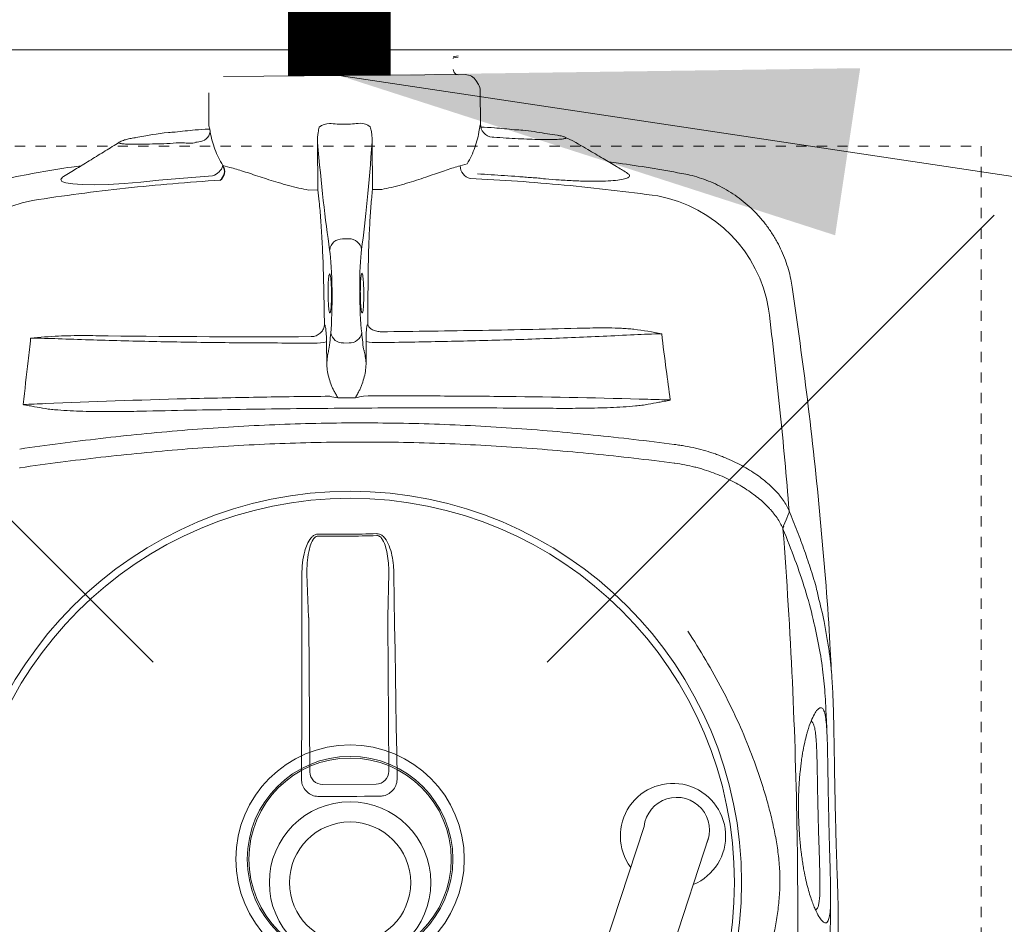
# Model space of a CAD drawing. Header units: inches. Extents: x 119662 to 158499, y 12149 to 20675.
# Tile 44 of 97: x 121935 to 121944, y 19583 to 19592. Entities that reach past the tile are written whole.
import ezdxf

# ---------------------------------------------------------------- set-up
doc = ezdxf.new("R2010")
doc.units = ezdxf.units.IN
doc.header["$MEASUREMENT"] = 0
doc.linetypes.add('11aa1PB-bd$0$11aa1PB-af$0$TRATTEGGIATA', pattern=[0.75, 0.5, -0.25])
for name, color, linetype, lineweight in [('00-GRIDTEXT', 1, 'Continuous', 13), ('KIT TEXT.', 5, 'Continuous', 5), ('PP- 75DIA Soil Waste Sewer pipe', 90, 'Continuous', 9), ('PP-TEXT', 7, 'Continuous', 40), ('PP-Waste Pipe', 3, 'Continuous', 25)]:
    doc.layers.add(name, color=color, linetype=linetype, lineweight=lineweight)
doc.layers.add('FAINTEQUIP', color=7, linetype='Continuous', lineweight=0, true_color=0x4a4747)
doc.layers.add('KIT EQUIPMENT', color=7, linetype='Continuous')
doc.layers.add('TEXT50', color=7, linetype='Continuous')
doc.styles.add('ISO', font='isocp.shx', dxfattribs={"height": 250})
doc.styles.add('TIMES NEW ROMAN', font='times.ttf', dxfattribs={"height": 4})
doc.dimstyles.new('PP-DIM', dxfattribs={"dimtxt": 4, "dimasz": 1, "dimexe": 1, "dimexo": 1, "dimgap": 0.09, "dimtad": 0, "dimdec": 1, "dimzin": 0, "dimdsep": 46, "dimlunit": 4, "dimtxsty": 'TIMES NEW ROMAN', "dimblk": 'ARCHTICK', "dimcen": 0.09, "dimdle": 1, "dimclrd": 256, "dimclre": 256, "dimclrt": 256, "dimadec": 0, "dimazin": 0, "dimtfac": 1, "dimtdec": 4, "dimtofl": 0, "dimtmove": 1, "dimatfit": 3, "dimfxl": 1, "dimtolj": 1, "dimtzin": 0, "dimlwd": -1, "dimlwe": -1, "dimarcsym": 0})

# ---------------------------------------------------------------- blocks, each defined once
blk = doc.blocks.new('A$C6E471120')
at = {"layer": 'KIT EQUIPMENT', "color": 251, "lineweight": 5}
for p, q in [((-439.1, -1774.55, 0), (-328.67, -1884.97, 0)), ((-120.9, -1774.55, 0), (-231.33, -1884.97, 0)), ((-207.36, -1925.58, 0), (-287.22, -2168.63, 0)), ((-191.33, -1928.14, 0), (-271.74, -2172.86, 0))]:
    blk.add_line(p, q, dxfattribs=at)
at = {"layer": 'KIT EQUIPMENT', "color": 251, "lineweight": 5, "elevation": 0}
blk.add_lwpolyline([(-80, -2108.65), (-80, -1758.65, 0.414214), (-105, -1733.65), (-455, -1733.65, 0.414214), (-480, -1758.65), (-480, -2108.65, 0.414214), (-455, -2133.65), (-105, -2133.65, 0.414214)], format="xyb", close=True, dxfattribs=at)
at = {"layer": 'KIT EQUIPMENT', "color": 251, "lineweight": 5}
blk.add_circle((-280, -1933.65, 0), 25, dxfattribs=at)
for centre, radius, start, end in [((-200.22, -1927.93, 0), 13.01, 292.6695, 216.5422), ((-199.29, -1926.5, 0), 8.12, 335.2657, 173.5026)]:
    blk.add_arc(centre, radius, start, end, dxfattribs=at)
at = {"layer": 'KIT TEXT.', "color": 251, "insert": (-5344.11, -1932.58, 488.6), "char_height": 60.1753, "width": 1050.2839, "attachment_point": 7, "style": 'ISO'}
blk.add_mtext('\\pi300.49;{\\Fromans|c0;\\W0.8;WORK TABLE}', dxfattribs=at)
blk = doc.blocks.new('FIRST FLOOR')
at = {"layer": '00-GRIDTEXT', "color": 8, "xscale": 0.03937007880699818, "yscale": 0.03937007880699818, "zscale": 0.03937007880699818}
blk.add_blockref('A$C6E471120', (139249.6577, 19579.7542), dxfattribs=at)
blk = doc.blocks.new('GREASE TRAP')
at = {"linetype": 'Continuous', "lineweight": 0}
for p, q in [((192.73, 24.47), (194.13, 24.73)), ((194.13, 24.38), (192.86, 24.15)), ((194.13, 24.38), (194.13, 24.38)), ((130, 19.09), (196.04, 19.56)), ((199.64, 16.91), (199.05, 17.88)), ((125.95, 14.6), (126.02, 5.6)), ((200.21, 6.12), (200.15, 15.12)), ((221.19, 3.02), (217.77, 3.51)), ((221.19, 3.02), (221.46, 2.96)), ((101.47, 1.02), (101.53, 1.09)), ((105.08, 2.2), (104.82, 2.14)), ((106.09, 2.36), (105.08, 2.2)), ((105.88, 2.34), (105.46, 2.26)), ((155.69, 1.09), (155.78, -11.94)), ((170.69, -11.83), (170.6, 1.2)), ((203.42, 2.48), (203.82, 2.45)), ((129.86, -5.29), (131.76, -5.81)), ((194.63, -5.37), (196.53, -4.83)), ((255.13, -7.46), (255.13, -7.46)), ((86.29, -8.28), (86.29, -8.28)), ((112.29, -9.3), (127.01, -8.07)), ((155.78, -11.94), (153.24, -11.96)), ((173.24, -11.81), (170.69, -11.83)), ((164.21, -25.3), (162.46, -25.31)), ((167.66, -35.14), (167.66, -35.13)), ((285.35, -38.46), (285.34, -38.47)), ((157.58, -48.75), (157.74, -48.99)), ((169.26, -48.91), (169.42, -48.67)), ((164.28, -53.75), (162.79, -53.76)), ((253.14, -81.48), (253.15, -81.48)), ((153.26, -128.72), (152.77, -116.92)), ((175.18, -116.76), (174.86, -128.57)), ((153.58, -170.91), (153.29, -129.87)), ((174.85, -129.72), (175.14, -170.76)), ((171.67, -174.28), (157.09, -174.39))]:
    blk.add_line(p, q, dxfattribs=at)
at = {"linetype": 'Continuous', "lineweight": 0, "flags": 128}
for points in [[(86.3, -8.3), (86.04, -8.45), (85.54, -9.06), (85.84, -9.59), (86.91, -10), (88.8, -10.3), (91.36, -10.48), (94.66, -10.52), (98.48, -10.42), (102.88, -10.18), (107.43, -9.81), (112.29, -9.3), (112.29, -9.3), (112.29, -9.3)], [(282.95, -103.73), (283.66, -102.07), (284.37, -100.42)], [(151.29, -172.81), (151.32, -165.82), (151.35, -158.85), (151.37, -151.87), (151.39, -144.9), (151.4, -137.93), (151.4, -130.97), (151.4, -124.01), (151.4, -117.06)], [(176.56, -116.88), (176.65, -123.83), (176.75, -130.79), (176.85, -137.75), (176.96, -144.72), (177.08, -151.69), (177.2, -158.66), (177.32, -165.64), (177.45, -172.62)], [(172.63, -177.58), (170.58, -177.59), (168.52, -177.61), (166.46, -177.62), (164.4, -177.63), (162.35, -177.65), (160.29, -177.66), (158.23, -177.68), (156.18, -177.7)]]:
    blk.add_lwpolyline(points, dxfattribs=at)
at = {"linetype": 'Continuous', "lineweight": 0}
for radius in [106.93, 105, 22.05, 16.56]:
    blk.add_circle((164.57, -201.17), radius, dxfattribs=at)
for centre, radius, start, end in [((192.91, 23.98), 0.175, 100.4029, 181.3223), ((194.16, 20.94), 1.4, 180.4029, 270.4029), ((196.06, 16.06), 3.5, 31.3666, 90.4029), ((196.65, 15.09), 3.5, 0.4029, 31.3666), ((159.04, 1.73), 4.5, 91.4189, 129.5992), ((167.25, 1.79), 4.5, 51.2066, 89.3869), ((203.65, 5.92), 3.44, 176.6809, 266.091), ((122.99, 4.65), 3.47, 273.8373, 347.9506), ((125.77, -3.96), 4.3, 286.8246, 341.9182), ((198.25, -5.27), 3.62, 181.5877, 256.2115), ((85.35, -51.77), 37.74, 101.4742, 171.3433), ((241.68, -50.67), 37.74, 9.4629, 79.3311), ((162.42, -28.76), 3.45, 89.2499, 172.4858), ((164.3, -28.74), 3.45, 8.32, 91.5559), ((162.61, -50.36), 3.4, 191.9678, 273.0053), ((164.41, -50.35), 3.4, 267.8004, 348.838), ((155.3, -40.76), 13.01, 267.626, 282.6004), ((171.59, -40.63), 13.03, 258.2221, 273.1759), ((70.56, -69.04), 5.1, 342.0367, 342.3594), ((284.03, -104.58), 1.21, 146.2461, 178.3651), ((161.38, 252.26), 358.79, 269.122, 271.6838), ((161.38, 252.19), 358.19, 269.1221, 271.6836), ((157.11, -170.86), 3.53, 180.8787, 269.7119), ((171.61, -170.76), 3.53, 271.0939, 359.927)]:
    blk.add_arc(centre, radius, start, end, dxfattribs=at)
for centre, major_axis, ratio, start_param, end_param in [((165.7, 113.57), (-1.17, 166.9), 0.087489, 2.309725, 2.586364), ((159.02, 113.53), (-1.17, 166.9), 0.087489, 3.696821, 3.973461), ((158.43, -40.21), (-0.1, 14), 0.087489, 3.824132, 5.727956), ((168.44, -40.14), (-0.1, 14), 0.087489, 0.555229, 2.459054), ((164.29, -115.13), (-0.58, 82.6), 0.087489, 0.682539, 0.730265), ((163.64, -115.14), (-0.58, 82.6), 0.087489, 5.55292, 5.600646), ((158.37, -45.81), (-0.07, 10.5), 0.087489, 3.449035, 3.871858), ((168.58, -45.74), (-0.07, 10.5), 0.087489, 2.411328, 2.834153), ((152.99, -130.48), (0.03, 3.5), 0.086139, 4.88824, 5.237306), ((175.16, -130.32), (-0.08, 3.5), 0.086139, 1.045879, 1.394945)]:
    blk.add_ellipse(centre, major_axis=major_axis, ratio=ratio, start_param=start_param, end_param=end_param, dxfattribs=at)
for points, knots in [([(126.02, 5.6), (126.09, 5.34), (126.13, 5.18), (126.25, 4.67), (126.31, 4.33), (126.38, 3.92)], [0, 0, 0, 0, 0.5, 0.5, 1, 1, 1, 1]), ([(167.3, 6.29), (165.92, 6.12), (164.52, 6.03), (161.7, 6.01), (160.31, 6.08), (158.92, 6.23)], [0, 0, 0, 0, 0.5, 0.5, 1, 1, 1, 1]), ([(199.87, 4.44), (199.93, 4.85), (200, 5.19), (200.1, 5.7), (200.14, 5.86), (200.21, 6.12)], [0, 0, 0, 0, 0.5, 0.5, 1, 1, 1, 1]), ([(116.76, 3.87), (116.16, 3.83), (112.47, 3.6), (109, 2.92), (106.09, 2.36)], [0, 0, 0, 0, 0.163282, 1, 1, 1, 1]), ([(126.23, 4.72), (126.13, 4.71), (126.03, 4.7), (125.93, 4.7), (124.7, 4.62), (121.64, 4.44), (118.59, 4.07), (116.77, 3.85)], [-0.033141, -0.033141, -0.033141, -0.033141, 0, 0, 0, 0.400839, 1, 1, 1, 1]), ([(126.38, 3.92), (126.52, 3.11), (126.69, 2.31), (127.11, 0.73), (127.36, -0.05), (127.94, -1.59), (128.26, -2.35), (129, -3.84), (129.41, -4.58), (129.86, -5.29)], [0, 0, 0, 0, 0.25, 0.25, 0.5, 0.5, 0.75, 0.75, 1, 1, 1, 1]), ([(156.17, 5.2), (156.04, 4.72), (155.68, 3.37), (155.69, 1.99), (155.69, 1.09)], [0, 0, 0, 0, 0.3484193, 1, 1, 1, 1]), ([(170.6, 1.2), (170.6, 1.71), (170.59, 2.65), (170.44, 4.02), (170.19, 4.87), (170.07, 5.29)], [0, 0, 0, 0, 0.374373, 0.684718, 1, 1, 1, 1]), ([(196.53, -4.83), (196.97, -4.1), (197.36, -3.36), (198.08, -1.86), (198.39, -1.09), (198.95, 0.45), (199.19, 1.24), (199.58, 2.82), (199.75, 3.63), (199.87, 4.44)], [0, 0, 0, 0, 0.25, 0.25, 0.5, 0.5, 0.75, 0.75, 1, 1, 1, 1]), ([(209.48, 4.5), (207.65, 4.7), (204.6, 5.02), (201.53, 5.16), (200.3, 5.22)], [0, 0, 0, 0, 0.598702, 1, 1, 1, 1]), ([(203.82, 2.45), (204.95, 2.38), (207.23, 2.23), (210.53, 2.05), (213.64, 1.92), (216.43, 1.84), (218.87, 1.82), (220.84, 1.85), (222.33, 1.93), (223.26, 2.06), (223.62, 2.24), (223.4, 2.47), (222.63, 2.73), (221.68, 2.92), (221.19, 3.02)], [0, 0, 0, 0, 0.0820775, 0.1665466, 0.2486247, 0.333071, 0.415408, 0.5001276, 0.5825184, 0.6672865, 0.7498339, 0.8347659, 0.9162327, 1, 1, 1, 1]), ([(217.77, 3.51), (215.81, 3.85), (213.11, 4.33), (210.26, 4.47), (209.48, 4.51)], [0, 0, 0, 0, 0.7275248, 1, 1, 1, 1]), ([(101.52, 1.09), (100.26, 0.3), (97.71, -1.29), (93.81, -3.69), (90, -6.02), (87.5, -7.55), (86.31, -8.27)], [0, 0, 0, 0, 0.2528454, 0.5089886, 0.7672662, 1, 1, 1, 1]), ([(122.45, 1.12), (122.45, 1.12), (121.38, 0.58), (118.79, 1.17), (115.38, 0.72), (112.05, 0.67), (109.07, 0.56), (106.46, 0.53), (104.35, 0.54), (102.74, 0.61), (101.74, 0.74), (101.3, 0.87), (101.43, 0.98), (101.47, 1.02)], [0, 0, 0, 0, 0.000001, 0.102794, 0.208141, 0.312848, 0.420372, 0.524648, 0.631769, 0.736112, 0.843311, 0.947618, 1, 1, 1, 1]), ([(104.82, 2.16), (104.55, 2.1), (103.84, 1.96), (103.07, 1.76), (102.37, 1.52), (101.91, 1.34), (101.6, 1.15), (101.52, 1.1)], [0, 0, 0, 0, 0.216023, 0.560392, 0.763973, 0.942309, 1, 1, 1, 1]), ([(123.22, 1.19), (122.97, 1.16), (122.71, 1.12), (122.45, 1.12), (122.45, 1.12)], [0, 0, 0, 0, 0.9999461, 1, 1, 1, 1]), ([(240.05, -7.16), (239.14, -6.62), (237.02, -5.36), (233.49, -3.26), (229.31, -0.76), (226.34, 1.01), (223.42, 2.41)], [0, 0, 0, 0, 0.179067, 0.418189, 0.690626, 1, 1, 1, 1]), ([(91.16, -5.31), (90.27, -5.43), (83.62, -6.33), (77.02, -7.61), (71.29, -8.71)], [0, 0, 0, 0, 0.132817, 1, 1, 1, 1]), ([(173.24, -11.81), (174.11, -11.63), (175.97, -11.24), (178.67, -10.52), (181.39, -9.72), (183.99, -8.87), (186.46, -8.03), (188.75, -7.23), (190.88, -6.5), (192.88, -5.84), (194.04, -5.53), (194.63, -5.37)], [0, 0, 0, 0, 0.099727, 0.210626, 0.321535, 0.435425, 0.549315, 0.660296, 0.771268, 0.885644, 1, 1, 1, 1]), ([(255.13, -7.42), (249.39, -6.4), (242.78, -5.22), (236.12, -4.41), (235.24, -4.3)], [0, 0, 0, 0, 0.868162, 1, 1, 1, 1]), ([(131.76, -5.81), (132.33, -5.95), (133.47, -6.25), (135.44, -6.86), (137.59, -7.57), (139.92, -8.34), (142.38, -9.14), (144.97, -9.95), (147.71, -10.72), (150.48, -11.41), (152.36, -11.78), (153.24, -11.96)], [0, 0, 0, 0, 0.110862, 0.221742, 0.336208, 0.450686, 0.561628, 0.67257, 0.786427, 0.900273, 1, 1, 1, 1]), ([(199.41, -7.57), (201.87, -7.7), (204.32, -7.86), (208.01, -8.11), (209.85, -8.24), (212, -8.41), (213.07, -8.49), (213.53, -8.53), (213.84, -8.55), (213.99, -8.57), (214.14, -8.58)], [0, 0, 0, 0, 0.5, 0.5, 0.75, 0.875, 0.9375, 0.96875, 0.96875, 1, 1, 1, 1]), ([(214.14, -8.58), (214.14, -8.58), (215.41, -8.57), (217.96, -9.02), (221.96, -9.23), (226.08, -9.48), (230.08, -9.57), (233.63, -9.55), (236.57, -9.4), (238.85, -9.12), (240.36, -8.73), (241, -8.21), (240.92, -7.7), (240.28, -7.34), (240.06, -7.21)], [0, 0, 0, 0, 0.000001, 0.077483, 0.156444, 0.251386, 0.349178, 0.444652, 0.543049, 0.640373, 0.740767, 0.840327, 0.943106, 1, 1, 1, 1]), ([(285.34, -38.47), (285.22, -37.75), (284.97, -36.13), (284.34, -33.68), (283.51, -31.11), (282.48, -28.6), (281.23, -26.1), (279.75, -23.62), (278.04, -21.21), (276.17, -18.98), (274.15, -16.92), (272.01, -15.05), (269.75, -13.37), (267.41, -11.88), (264.99, -10.58), (262.51, -9.47), (259.98, -8.57), (257.53, -7.86), (255.9, -7.55), (255.14, -7.41)], [0, 0, 0, 0, 0.047522, 0.105774, 0.164129, 0.222565, 0.281067, 0.345588, 0.409388, 0.472348, 0.534521, 0.59595, 0.656664, 0.716682, 0.776014, 0.834663, 0.892623, 0.94988, 1, 1, 1, 1]), ([(77.84, -14.79), (82.06, -14.17), (90.5, -12.93), (103.28, -11.43), (116.13, -10.17), (124.74, -9.56), (129.05, -9.26)], [0, 0, 0, 0, 0.249503, 0.499006, 0.749503, 1, 1, 1, 1]), ([(197.39, -8.78), (201.68, -9.02), (210.27, -9.5), (223.12, -10.58), (235.93, -11.9), (244.43, -13.02), (248.67, -13.58)], [0, 0, 0, 0, 0.249503, 0.499005, 0.749503, 1, 1, 1, 1]), ([(214.14, -8.58), (214.14, -8.58), (214.14, -8.58), (214.14, -8.58), (214.14, -8.58), (214.14, -8.58), (214.14, -8.58)], [0, 0, 0, 0, 0.000000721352, 0.000000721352, 0.000000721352, 0.000001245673, 0.000001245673, 0.000001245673, 0.000001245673]), ([(214.14, -8.58), (214.14, -8.58), (214.14, -8.58), (214.14, -8.58), (214.14, -8.58), (214.14, -8.58)], [0, 0, 0, 0, 0.341802, 0.948176, 1, 1, 1, 1]), ([(155.78, -11.94), (155.91, -12.99), (156.12, -14.73), (156.37, -17.57), (156.58, -20.18), (156.77, -22.99), (156.94, -25.96), (157.09, -29.04), (157.21, -32.22), (157.32, -35.53), (157.37, -37.8), (157.39, -38.94)], [0, 0, 0, 0, 0.1578809, 0.261641, 0.3654014, 0.4721602, 0.5789187, 0.6826798, 0.7864408, 0.8932205, 1, 1, 1, 1]), ([(169.47, -38.85), (169.48, -37.2), (169.5, -34.44), (169.58, -30.7), (169.67, -27.55), (169.79, -24.49), (169.93, -21.58), (170.09, -18.86), (170.27, -16.32), (170.47, -13.94), (170.62, -12.54), (170.69, -11.83)], [0, 0, 0, 0, 0.155431, 0.25949, 0.363548, 0.470649, 0.57775, 0.681803, 0.785857, 0.892928, 1, 1, 1, 1]), ([(158.86, -35.14), (158.9, -35.02), (159, -34.75), (159.15, -35.07), (159.3, -35.93), (159.41, -37.28), (159.48, -38.78), (159.49, -39.79), (159.5, -40.2)], [0, 0, 0, 0, 0.154069, 0.335329, 0.515993, 0.696154, 0.875964, 1, 1, 1, 1]), ([(167.8, -45.39), (167.77, -45.35), (167.69, -45.24), (167.57, -44.4), (167.45, -43.03), (167.39, -41.51), (167.37, -39.92), (167.38, -38.32), (167.44, -36.72), (167.55, -35.47), (167.65, -35.1), (167.69, -34.91)], [0, 0, 0, 0, 0.060949, 0.185979, 0.310678, 0.434944, 0.512561, 0.636279, 0.760031, 0.884003, 1, 1, 1, 1]), ([(167.69, -34.91), (167.7, -34.9), (167.75, -34.64), (167.86, -34.7), (168.02, -35.16), (168.16, -36.26), (168.27, -37.77), (168.31, -39.15), (168.32, -39.95), (168.32, -40.14)], [0, 0, 0, 0, 0.0125521, 0.1986893, 0.3850478, 0.5712562, 0.7570178, 0.9421233, 1, 1, 1, 1]), ([(158.96, -45.4), (158.91, -45.21), (158.81, -44.83), (158.68, -43.59), (158.59, -42), (158.56, -40.43), (158.56, -38.86), (158.6, -37.36), (158.7, -36.03), (158.79, -35.26), (158.85, -35.15), (158.86, -35.14)], [0, 0, 0, 0, 0.12873, 0.257, 0.385041, 0.513034, 0.593354, 0.721934, 0.850956, 0.980313, 1, 1, 1, 1]), ([(159.5, -40.2), (159.5, -40.39), (159.5, -41.17), (159.49, -41.94), (159.46, -42.76), (159.44, -43), (159.43, -43.24)], [0, 0, 0, 0, 0.170805, 0.715603, 0.716948, 1, 1, 1, 1]), ([(168.32, -40.14), (168.32, -40.56), (168.32, -41.58), (168.27, -43.1), (168.18, -44.48), (168.04, -45.34), (167.91, -45.67), (167.83, -45.46), (167.8, -45.39)], [0, 0, 0, 0, 0.132098, 0.323567, 0.515414, 0.707812, 0.900839, 1, 1, 1, 1]), ([(296.03, -143.22), (296.03, -143.22), (295.35, -128.36), (293.11, -101.76), (289.78, -69.71), (286.78, -48.66), (285.32, -38.47)], [0, 0, 0, 0, 0.128959, 0.425292, 0.721626, 1, 1, 1, 1]), ([(159.43, -43.24), (159.42, -43.49), (159.38, -44.25), (159.27, -45.08), (159.12, -45.64), (159.02, -45.48), (158.96, -45.4)], [0, 0, 0, 0, 0.138475, 0.425595, 0.712972, 1, 1, 1, 1]), ([(278.91, -44.47), (280.03, -53.62), (281.06, -62.79), (282.92, -81.17), (283.76, -90.37), (284.5, -99.6)], [0, 0, 0, 0, 0.5, 0.5, 1, 1, 1, 1]), ([(154.3, -52), (154.53, -51.98), (154.75, -51.93), (155.18, -51.81), (155.39, -51.73), (155.78, -51.53), (155.97, -51.42), (156.32, -51.17), (156.48, -51.03), (156.77, -50.73), (156.91, -50.56), (157.13, -50.23), (157.23, -50.05), (157.39, -49.69), (157.45, -49.51), (157.52, -49.23), (157.54, -49.13), (157.57, -48.94), (157.58, -48.84), (157.58, -48.75)], [0, 0, 0, 0, 0.125, 0.125, 0.25, 0.25, 0.375, 0.375, 0.5, 0.5, 0.625, 0.625, 0.75, 0.75, 0.875, 0.875, 0.9375, 0.9375, 1, 1, 1, 1]), ([(157.74, -48.99), (157.78, -49.07), (157.83, -49.24), (157.92, -49.75), (157.96, -50.08), (158.03, -50.89), (158.07, -51.34), (158.11, -52.36), (158.13, -52.9), (158.14, -53.46)], [0, 0, 0, 0, 0.25, 0.25, 0.5, 0.5, 0.75, 0.75, 1, 1, 1, 1]), ([(168.93, -53.38), (168.93, -52.82), (168.94, -52.29), (168.97, -51.27), (168.99, -50.81), (169.05, -50), (169.09, -49.67), (169.17, -49.16), (169.22, -48.99), (169.26, -48.91)], [0, 0, 0, 0, 0.25, 0.25, 0.5, 0.5, 0.75, 0.75, 1, 1, 1, 1]), ([(172.83, -50.67), (172.61, -50.66), (172.39, -50.64), (171.95, -50.56), (171.74, -50.51), (171.33, -50.4), (171.14, -50.33), (170.78, -50.17), (170.61, -50.09), (170.31, -49.9), (170.17, -49.8), (169.93, -49.59), (169.82, -49.48), (169.65, -49.26), (169.58, -49.14), (169.5, -48.96), (169.47, -48.91), (169.44, -48.79), (169.43, -48.72), (169.42, -48.67)], [0, 0, 0, 0, 0.125, 0.125, 0.25, 0.25, 0.375, 0.375, 0.5, 0.5, 0.625, 0.625, 0.75, 0.75, 0.875, 0.875, 0.9375, 0.9375, 1, 1, 1, 1]), ([(173.03, -50.68), (177.65, -50.63), (182.28, -50.58), (191.51, -50.45), (196.12, -50.38), (209.94, -50.14), (219.13, -49.94), (228.3, -49.7)], [0, 0, 0, 0, 0.25, 0.25, 0.5, 0.5, 1, 1, 1, 1]), ([(228.3, -49.7), (230.61, -49.64), (232.91, -49.61), (236.37, -49.66), (237.53, -49.69), (239.25, -49.77), (239.83, -49.81), (240.98, -49.89), (241.55, -49.95), (242.12, -50.02)], [0, 0, 0, 0, 0.5, 0.5, 0.75, 0.75, 0.875, 0.875, 1, 1, 1, 1]), ([(154.76, -53.76), (148.84, -53.77), (142.93, -53.76), (131.15, -53.68), (125.27, -53.61), (113.57, -53.42), (107.75, -53.29), (96.22, -52.99), (90.5, -52.81), (84.82, -52.6)], [0, 0, 0, 0, 0.25, 0.25, 0.5, 0.5, 0.75, 0.75, 1, 1, 1, 1]), ([(98.53, -51.82), (96.25, -51.77), (93.99, -51.74), (90.59, -51.74), (89.46, -51.74), (87.2, -51.78), (86.07, -51.81), (84.94, -51.87)], [0, 0, 0, 0, 0.5, 0.5, 0.75, 0.75, 1, 1, 1, 1]), ([(242.21, -51.5), (236.54, -51.79), (230.82, -52.05), (219.3, -52.51), (213.5, -52.72), (201.82, -53.07), (195.93, -53.22), (184.14, -53.47), (178.23, -53.57), (172.31, -53.64)], [0, 0, 0, 0, 0.25, 0.25, 0.5, 0.5, 0.75, 0.75, 1, 1, 1, 1]), ([(158.21, -59.16), (158.25, -58.78), (158.29, -58.43), (158.37, -57.77), (158.41, -57.46), (158.53, -56.63), (158.62, -56.17), (158.72, -55.81)], [0, 0, 0, 0, 0.25, 0.25, 0.5, 0.5, 1, 1, 1, 1]), ([(168.38, -55.75), (168.48, -56.1), (168.57, -56.56), (168.71, -57.39), (168.76, -57.69), (168.84, -58.35), (168.89, -58.71), (168.93, -59.09)], [0, 0, 0, 0, 0.5, 0.5, 0.75, 0.75, 1, 1, 1, 1]), ([(158.21, -59.16), (158.2, -59.82), (158.26, -60.48), (158.44, -61.78), (158.58, -62.42), (158.91, -63.7), (159.11, -64.33), (159.45, -65.27), (159.57, -65.58), (159.84, -66.19), (159.98, -66.5), (160.15, -66.79)], [0, 0, 0, 0, 0.25, 0.25, 0.5, 0.5, 0.75, 0.75, 0.875, 0.875, 1, 1, 1, 1]), ([(167.1, -66.74), (167.27, -66.45), (167.41, -66.14), (167.66, -65.52), (167.78, -65.21), (168.11, -64.27), (168.29, -63.64), (168.61, -62.36), (168.73, -61.71), (168.91, -60.41), (168.95, -59.75), (168.93, -59.09)], [0, 0, 0, 0, 0.125, 0.125, 0.25, 0.25, 0.5, 0.5, 0.75, 0.75, 1, 1, 1, 1]), ([(160.15, -66.79), (160.34, -67.12), (160.52, -67.45), (160.89, -68.1), (161.08, -68.43), (161.26, -68.76)], [0, 0, 0, 0, 0.5, 0.5, 1, 1, 1, 1]), ([(167.1, -66.74), (166.92, -67.07), (166.74, -67.4), (166.38, -68.06), (166.2, -68.39), (166.02, -68.72)], [0, 0, 0, 0, 0.5, 0.5, 1, 1, 1, 1]), ([(81.31, -70.3), (93.99, -69.76), (106.82, -69.32), (123.07, -68.91), (126.33, -68.83), (132.85, -68.69), (136.11, -68.62), (145.91, -68.45), (152.46, -68.37), (159.02, -68.31)], [0, 0, 0, 0, 0.5, 0.5, 0.625, 0.625, 0.75, 0.75, 1, 1, 1, 1]), ([(168.25, -68.24), (171.54, -68.23), (174.82, -68.22), (181.39, -68.21), (184.67, -68.22), (194.49, -68.25), (201, -68.3), (220.43, -68.52), (233.25, -68.78), (245.94, -69.14)], [0, 0, 0, 0, 0.125, 0.125, 0.25, 0.25, 0.5, 0.5, 1, 1, 1, 1]), ([(251.88, -69.37), (251.82, -69.39), (251.75, -69.4), (251.63, -69.43), (251.57, -69.44), (251.39, -69.48), (251.27, -69.51), (250.9, -69.58), (250.66, -69.63), (249.92, -69.78), (249.43, -69.87), (247.96, -70.15), (246.98, -70.33), (245.99, -70.51)], [0, 0, 0, 0, 0.03125, 0.03125, 0.0625, 0.0625, 0.125, 0.125, 0.25, 0.25, 0.5, 0.5, 1, 1, 1, 1]), ([(251.88, -69.37), (251.92, -69.35), (251.96, -69.34), (252, -69.32), (252.01, -69.32), (252.02, -69.32), (252.03, -69.32)], [0, 0, 0, 0, 0.0001941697, 0.0001941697, 0.0001941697, 0.0002311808, 0.0002311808, 0.0002311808, 0.0002311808]), ([(75.42, -70.61), (75.38, -70.6), (75.33, -70.58), (75.29, -70.57), (75.28, -70.57), (75.27, -70.56), (75.26, -70.56)], [0, 0, 0, 0, 0.0002012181, 0.0002012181, 0.0002012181, 0.0002381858, 0.0002381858, 0.0002381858, 0.0002381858]), ([(75.43, -70.58), (75.38, -70.58), (75.34, -70.57), (75.29, -70.56), (75.28, -70.56), (75.27, -70.56), (75.26, -70.56)], [0, 0, 0, 0, 0.0002027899, 0.0002027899, 0.0002027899, 0.000241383, 0.000241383, 0.000241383, 0.000241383]), ([(81.28, -71.66), (80.3, -71.51), (79.32, -71.34), (77.85, -71.08), (77.37, -70.99), (76.63, -70.86), (76.39, -70.81), (76.03, -70.74), (75.9, -70.72), (75.72, -70.68), (75.66, -70.67), (75.54, -70.64), (75.48, -70.63), (75.42, -70.61)], [0, 0, 0, 0, 0.5, 0.5, 0.75, 0.75, 0.875, 0.875, 0.9375, 0.9375, 0.96875, 0.96875, 1, 1, 1, 1]), ([(108.95, -72.36), (106.63, -72.42), (104.32, -72.46), (99.69, -72.5), (97.38, -72.5), (92.76, -72.45), (90.46, -72.4), (87, -72.23), (85.85, -72.16), (84.13, -72.01), (83.56, -71.96), (82.42, -71.83), (81.85, -71.76), (81.28, -71.66)], [0, 0, 0, 0, 0.25, 0.25, 0.5, 0.5, 0.75, 0.75, 0.875, 0.875, 0.9375, 0.9375, 1, 1, 1, 1]), ([(218.34, -71.59), (209.25, -71.52), (200.14, -71.48), (181.9, -71.47), (172.77, -71.5), (159.07, -71.6), (154.5, -71.64), (145.37, -71.74), (140.81, -71.8), (127.14, -72), (118.04, -72.16), (108.95, -72.36)], [0, 0, 0, 0, 0.25, 0.25, 0.5, 0.5, 0.625, 0.625, 0.75, 0.75, 1, 1, 1, 1]), ([(245.99, -70.51), (245.43, -70.61), (244.86, -70.69), (243.71, -70.83), (243.14, -70.9), (241.42, -71.06), (240.28, -71.15), (236.83, -71.37), (234.53, -71.45), (229.92, -71.57), (227.6, -71.6), (222.97, -71.62), (220.66, -71.61), (218.34, -71.59)], [0, 0, 0, 0, 0.0625, 0.0625, 0.125, 0.125, 0.25, 0.25, 0.5, 0.5, 0.75, 0.75, 1, 1, 1, 1]), ([(74.32, -82.73), (81.66, -81.67), (89.03, -80.7), (100.13, -79.41), (103.84, -79.01), (111.28, -78.27), (115, -77.93), (126.2, -77.01), (133.68, -76.53), (148.66, -75.85), (156.16, -75.65), (171.19, -75.55), (178.71, -75.64), (193.71, -76.11), (201.19, -76.49), (212.38, -77.25), (216.11, -77.53), (223.56, -78.17), (227.28, -78.52), (238.4, -79.65), (245.79, -80.51), (253.14, -81.48)], [0, 0, 0, 0, 0.125, 0.125, 0.1875, 0.1875, 0.25, 0.25, 0.375, 0.375, 0.5, 0.5, 0.625, 0.625, 0.75, 0.75, 0.8125, 0.8125, 0.875, 0.875, 1, 1, 1, 1]), ([(253.12, -86.58), (245.77, -85.63), (238.4, -84.78), (223.59, -83.31), (216.15, -82.68), (201.21, -81.69), (193.73, -81.32), (178.73, -80.86), (171.23, -80.77), (156.21, -80.87), (148.7, -81.07), (133.72, -81.74), (126.25, -82.21), (115.08, -83.11), (111.36, -83.45), (103.92, -84.17), (100.21, -84.57), (89.11, -85.83), (81.75, -86.79), (74.42, -87.84)], [0, 0, 0, 0, 0.125, 0.125, 0.25, 0.25, 0.375, 0.375, 0.5, 0.5, 0.625, 0.625, 0.75, 0.75, 0.8125, 0.8125, 0.875, 0.875, 1, 1, 1, 1]), ([(253.15, -81.48), (253.4, -81.51), (253.65, -81.54), (254.14, -81.61), (254.39, -81.64), (255.13, -81.75), (255.62, -81.83), (257.08, -82.09), (258.03, -82.28), (260.84, -82.94), (262.63, -83.47), (264.8, -84.23), (265.23, -84.39), (266.07, -84.71), (266.49, -84.88), (267.73, -85.39), (268.53, -85.75), (270.86, -86.85), (272.32, -87.64), (274.36, -88.9), (275.02, -89.33), (276.27, -90.19), (276.86, -90.63), (278.57, -91.98), (279.6, -92.9), (280.74, -94.08), (280.96, -94.32), (281.39, -94.79), (281.6, -95.03), (282.19, -95.75), (282.56, -96.23), (283.56, -97.67), (284.1, -98.64), (284.51, -99.62)], [0, 0, 0, 0, 0.015625, 0.015625, 0.03125, 0.03125, 0.0625, 0.0625, 0.125, 0.125, 0.25, 0.25, 0.28125, 0.28125, 0.3125, 0.3125, 0.375, 0.375, 0.5, 0.5, 0.5625, 0.5625, 0.625, 0.625, 0.75, 0.75, 0.78125, 0.78125, 0.8125, 0.8125, 0.875, 0.875, 1, 1, 1, 1]), ([(282.75, -104.37), (282.35, -103.42), (281.83, -102.48), (280.88, -101.08), (280.53, -100.62), (279.97, -99.92), (279.77, -99.69), (279.37, -99.23), (279.16, -99), (278.08, -97.85), (277.11, -96.95), (274.97, -95.21), (273.8, -94.36), (271.88, -93.13), (271.21, -92.73), (269.84, -91.96), (269.13, -91.58), (266.96, -90.5), (265.43, -89.83), (263, -88.93), (262.18, -88.64), (260.9, -88.24), (260.46, -88.11), (259.59, -87.87), (259.16, -87.75), (256.95, -87.2), (255.13, -86.84), (253.25, -86.6)], [0, 0, 0, 0, 0.125, 0.125, 0.1875, 0.1875, 0.21875, 0.21875, 0.25, 0.25, 0.375, 0.375, 0.5, 0.5, 0.5625, 0.5625, 0.625, 0.625, 0.75, 0.75, 0.8125, 0.8125, 0.84375, 0.84375, 0.875, 0.875, 1, 1, 1, 1]), ([(284.51, -99.62), (284.51, -99.64), (284.52, -99.67), (284.53, -99.74), (284.53, -99.78), (284.53, -99.89), (284.52, -99.96), (284.49, -100.16), (284.44, -100.3), (284.37, -100.42)], [0, 0, 0, 0, 0.125, 0.125, 0.25, 0.25, 0.5, 0.5, 1, 1, 1, 1]), ([(284.5, -99.6), (285.25, -101.47), (286.75, -105.2), (288.74, -110.52), (290.49, -115.77), (291.76, -119.89), (292.31, -122.33), (292.45, -122.95)], [0, 0, 0, 0, 0.229832, 0.459678, 0.690029, 0.920378, 1, 1, 1, 1]), ([(282.82, -104.54), (283.89, -118.43), (284.74, -132.34), (286.03, -160.2), (286.47, -174.16), (286.8, -195.14), (286.85, -202.14), (286.86, -216.13), (286.82, -223.12), (286.51, -244.08), (286.1, -258.02), (285.47, -271.94)], [0, 0, 0, 0, 0.25, 0.25, 0.5, 0.5, 0.625, 0.625, 0.75, 0.75, 1, 1, 1, 1]), ([(292.61, -136.56), (292.13, -134.13), (291.11, -128.97), (288.92, -121.05), (286.21, -113.04), (283.95, -107.38), (282.82, -104.54)], [0, 0, 0, 0, 0.2280042, 0.4853378, 0.7427349, 1, 1, 1, 1]), ([(282.95, -103.73), (282.95, -103.73), (282.95, -103.73), (282.95, -103.73), (282.95, -103.73), (282.95, -103.73), (282.95, -103.73), (282.98, -103.79), (283, -103.85), (283.02, -103.91)], [-0.00000006, -0.00000006, -0.00000006, -0.00000006, 0, 0, 0, 0.0000002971, 0.0000002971, 0.0000002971, 0.0005047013, 0.0005047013, 0.0005047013, 0.0005047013]), ([(151.4, -117.06), (151.43, -115.97), (151.49, -113.79), (152.02, -111.02), (152.81, -108.73), (153.61, -107.26), (154.57, -106.35), (155.28, -106), (155.74, -105.97), (155.89, -105.96)], [0, 0, 0, 0, 0.2549733, 0.5094959, 0.6555036, 0.8234143, 0.8930287, 0.9633452, 1, 1, 1, 1]), ([(155.88, -106.49), (155.77, -106.5), (155.48, -106.52), (155.17, -106.7), (154.81, -107), (154.23, -107.75), (153.69, -109.11), (153.15, -111.26), (152.81, -113.85), (152.79, -115.89), (152.77, -116.92)], [0, 0, 0, 0, 0.028874, 0.074198, 0.087541, 0.150828, 0.315881, 0.465459, 0.731192, 1, 1, 1, 1]), ([(171.91, -105.85), (172.14, -105.86), (172.6, -105.9), (173.38, -106.32), (174.39, -107.35), (175.35, -109.26), (176.07, -111.78), (176.46, -114.38), (176.53, -116.09), (176.56, -116.88)], [0, 0, 0, 0, 0.053674, 0.107072, 0.201461, 0.385823, 0.599668, 0.814062, 1, 1, 1, 1]), ([(175.18, -116.76), (175.17, -116.01), (175.13, -114.42), (174.87, -111.98), (174.38, -109.62), (173.72, -107.84), (173, -106.84), (172.47, -106.47), (172.14, -106.38), (171.97, -106.38), (171.92, -106.38)], [0, 0, 0, 0, 0.19611, 0.418032, 0.642122, 0.825582, 0.912375, 0.957312, 0.988402, 1, 1, 1, 1]), ([(292.45, -122.95), (293.01, -125.27), (293.94, -129.07), (294.87, -134.23), (295.47, -138.14), (295.91, -141.73), (296.19, -144.97), (296.38, -148.16), (296.51, -151.19), (296.61, -154.2), (296.68, -157.09), (296.73, -159.79), (296.78, -162.7), (296.84, -166.23), (296.91, -170.5), (296.99, -175.52), (297.11, -180.77), (297.23, -186.06), (297.37, -191.07), (297.51, -195.66), (297.64, -199.73), (297.77, -203.35), (297.86, -206.53), (297.92, -209.36), (297.97, -214.68), (297.7, -222.32), (296.8, -231.08), (295.75, -238.26), (294.7, -244.42), (293.32, -251.46), (291.53, -259.62), (289.73, -267.44), (288.45, -272.86), (287.91, -275.1)], [0, 0, 0, 0, 0.0593635, 0.0971043, 0.1348438, 0.1667324, 0.198607, 0.2201848, 0.2417788, 0.2633349, 0.278122, 0.2929063, 0.3080418, 0.3231723, 0.3441056, 0.3655953, 0.3864814, 0.4080077, 0.4295299, 0.4486306, 0.4683357, 0.4884205, 0.5086324, 0.5289688, 0.5492243, 0.6333183, 0.7152132, 0.756242, 0.7972696, 0.8516973, 0.906117, 0.9611972, 1, 1, 1, 1]), ([(256.8, -132.49), (258.53, -135.1), (260.18, -137.73), (263.32, -143.04), (264.82, -145.72), (267.65, -151.13), (268.99, -153.87), (271.52, -159.39), (272.7, -162.19), (274.92, -167.84), (275.94, -170.68), (277.33, -174.98), (277.77, -176.42), (278.61, -179.31), (279.01, -180.76), (279.74, -183.69), (280.08, -185.16), (280.7, -188.14), (280.98, -189.64), (281.44, -192.65), (281.63, -194.17), (281.84, -196.48), (281.89, -197.26), (281.94, -198.43), (281.96, -198.82), (281.98, -199.6), (281.99, -200), (282, -201.96), (281.94, -203.52), (281.71, -206.59), (281.54, -208.11), (281.12, -211.14), (280.86, -212.63), (280.28, -215.62), (279.96, -217.09), (279.27, -220.02), (278.89, -221.48), (278.1, -224.37), (277.68, -225.8), (276.35, -230.09), (275.38, -232.92), (272.22, -241.36), (269.78, -246.92), (265.61, -255.17), (264.14, -257.89), (261.06, -263.26), (259.45, -265.91), (257.76, -268.54)], [0, 0, 0, 0, 0.0625, 0.0625, 0.125, 0.125, 0.1875, 0.1875, 0.25, 0.25, 0.3125, 0.3125, 0.34375, 0.34375, 0.375, 0.375, 0.40625, 0.40625, 0.4375, 0.4375, 0.46875, 0.46875, 0.484375, 0.484375, 0.492187, 0.492187, 0.5, 0.5, 0.53125, 0.53125, 0.5625, 0.5625, 0.59375, 0.59375, 0.625, 0.625, 0.65625, 0.65625, 0.6875, 0.6875, 0.75, 0.75, 0.875, 0.875, 0.9375, 0.9375, 1, 1, 1, 1]), ([(294.62, -155.68), (294.6, -155.44), (294.55, -153.52), (294.36, -150.18), (294.09, -146.79), (293.59, -142.43), (293.14, -139.08), (292.61, -136.59), (292.61, -136.56)], [0, 0, 0, 0, 0.1154515, 0.2827578, 0.4507086, 0.6182339, 0.994941, 1, 1, 1, 1]), ([(295.32, -182.75), (295.35, -184.18), (295.38, -185.59), (295.42, -187.33), (295.43, -187.67), (295.45, -188.36), (295.46, -188.7), (295.49, -189.7), (295.5, -190.36), (295.54, -191.64), (295.56, -192.27), (295.58, -193.19), (295.59, -193.5), (295.61, -194.1), (295.62, -194.39), (295.66, -195.84), (295.69, -196.91), (295.73, -198.41), (295.74, -198.9), (295.77, -199.83), (295.78, -200.28), (295.8, -201.57), (295.82, -202.36), (295.84, -203.81), (295.84, -204.47), (295.84, -205.39), (295.84, -205.68), (295.83, -206.24), (295.82, -206.51), (295.79, -207.8), (295.74, -208.63), (295.6, -210.01), (295.5, -210.56), (295.32, -211.2), (295.26, -211.38), (295.15, -211.61), (295.11, -211.68), (295.04, -211.81), (295, -211.87), (294.79, -212.11), (294.6, -212.2), (294.17, -212.15), (293.94, -212.03), (293.43, -211.57), (293.15, -211.23), (292.55, -210.32), (292.23, -209.75), (291.8, -208.85), (291.71, -208.67), (291.54, -208.27), (291.45, -208.07), (291.18, -207.42), (291, -206.95), (290.63, -205.93), (290.44, -205.37), (290.05, -204.16), (289.86, -203.5), (289.47, -202.08), (289.28, -201.32), (288.9, -199.65), (288.72, -198.75), (288.44, -197.27), (288.35, -196.76), (288.18, -195.7), (288.1, -195.16), (287.94, -194.03), (287.86, -193.45), (287.75, -192.54), (287.71, -192.24), (287.64, -191.61), (287.61, -191.3), (287.45, -189.7), (287.34, -188.38), (287.22, -186.34), (287.18, -185.64), (287.13, -184.58), (287.12, -184.23), (287.1, -183.52), (287.09, -183.17), (287.07, -182.1), (287.06, -181.4), (287.05, -180.34), (287.05, -179.99), (287.06, -179.29), (287.06, -178.94), (287.09, -177.21), (287.14, -175.89), (287.23, -174.29), (287.25, -173.98), (287.3, -173.35), (287.32, -173.04), (287.39, -172.13), (287.44, -171.55), (287.61, -169.85), (287.73, -168.8), (287.94, -167.33), (288.01, -166.85), (288.16, -165.94), (288.24, -165.5), (288.47, -164.24), (288.63, -163.48), (288.95, -162.06), (289.11, -161.4), (289.36, -160.5), (289.44, -160.2), (289.61, -159.65), (289.69, -159.38), (290.1, -158.1), (290.42, -157.26), (291.03, -155.84), (291.33, -155.27), (291.75, -154.58), (291.88, -154.38), (292.15, -154.03), (292.28, -153.89), (292.65, -153.54), (292.88, -153.42), (293.3, -153.38), (293.49, -153.46), (293.84, -153.84), (293.99, -154.15), (294.2, -154.78), (294.26, -155.02), (294.35, -155.44), (294.38, -155.58), (294.44, -155.89), (294.47, -156.06), (294.59, -156.93), (294.68, -157.76), (294.77, -159.04), (294.79, -159.31), (294.82, -159.87), (294.83, -160.17), (294.88, -161.09), (294.9, -161.75), (294.95, -163.19), (294.97, -163.97), (295, -165.25), (295.01, -165.7), (295.02, -166.63), (295.03, -167.12), (295.06, -168.64), (295.08, -169.71), (295.11, -171.44), (295.11, -172.03), (295.13, -172.95), (295.13, -173.27), (295.15, -173.9), (295.15, -174.22), (295.18, -175.83), (295.2, -177.15), (295.24, -179.21), (295.25, -179.91), (295.28, -181.33), (295.3, -182.04), (295.32, -182.75)], [0, 0, 0, 0, 0.015625, 0.015625, 0.019531, 0.019531, 0.023438, 0.023438, 0.03125, 0.03125, 0.039063, 0.039063, 0.042969, 0.042969, 0.046875, 0.046875, 0.0625, 0.0625, 0.070313, 0.070313, 0.078125, 0.078125, 0.09375, 0.09375, 0.109375, 0.109375, 0.117188, 0.117188, 0.125, 0.125, 0.15625, 0.15625, 0.1875, 0.1875, 0.203125, 0.203125, 0.210938, 0.210938, 0.21875, 0.21875, 0.25, 0.25, 0.28125, 0.28125, 0.3125, 0.3125, 0.34375, 0.34375, 0.351563, 0.351563, 0.359375, 0.359375, 0.375, 0.375, 0.390625, 0.390625, 0.40625, 0.40625, 0.421875, 0.421875, 0.4375, 0.4375, 0.445313, 0.445313, 0.453125, 0.453125, 0.460938, 0.460938, 0.464844, 0.464844, 0.46875, 0.46875, 0.484375, 0.484375, 0.492188, 0.492188, 0.496094, 0.496094, 0.5, 0.5, 0.507813, 0.507813, 0.511719, 0.511719, 0.515625, 0.515625, 0.53125, 0.53125, 0.535156, 0.535156, 0.539063, 0.539063, 0.546875, 0.546875, 0.5625, 0.5625, 0.570313, 0.570313, 0.578125, 0.578125, 0.59375, 0.59375, 0.609375, 0.609375, 0.617188, 0.617188, 0.625, 0.625, 0.65625, 0.65625, 0.6875, 0.6875, 0.703125, 0.703125, 0.71875, 0.71875, 0.75, 0.75, 0.78125, 0.78125, 0.8125, 0.8125, 0.828125, 0.828125, 0.835938, 0.835938, 0.84375, 0.84375, 0.875, 0.875, 0.882812, 0.882812, 0.890625, 0.890625, 0.90625, 0.90625, 0.921875, 0.921875, 0.929687, 0.929687, 0.9375, 0.9375, 0.953125, 0.953125, 0.960937, 0.960937, 0.964844, 0.964844, 0.96875, 0.96875, 0.984375, 0.984375, 0.992187, 0.992187, 1, 1, 1, 1]), ([(294.84, -160.33), (294.83, -160.18), (294.77, -157.88), (294.62, -155.68), (294.62, -155.68)], [0, 0, 0, 0, 0.065528, 1, 1, 1, 1]), ([(292.43, -182.82), (292.41, -182.23), (292.37, -180.69), (292.32, -178.19), (292.28, -176.17), (292.24, -174.13), (292.21, -172.09), (292.16, -169.72), (292.12, -167.71), (292.07, -166.01), (292.02, -164.51), (291.93, -162.72), (291.8, -160.9), (291.55, -159.09), (291.23, -157.82), (290.93, -157.47), (290.8, -157.32), (290.8, -157.32), (290.8, -157.32), (290.8, -157.32), (290.71, -157.22), (290.62, -157.12), (290.53, -157.02)], [0, 0, 0, 0, 0.032705, 0.086629, 0.142257, 0.153922, 0.215379, 0.27845, 0.333103, 0.387785, 0.444206, 0.500642, 0.614534, 0.729613, 0.886835, 1, 1, 1, 1, 1, 1, 1.078938, 1.078938, 1.078938, 1.078938]), ([(156.18, -177.7), (155.63, -177.65), (154.54, -177.55), (153.08, -176.73), (151.98, -175.52), (151.37, -174.13), (151.31, -173.2), (151.29, -172.81)], [0, 0, 0, 0, 0.21225, 0.424556, 0.635748, 0.847225, 1, 1, 1, 1]), ([(177.45, -172.62), (177.41, -173.18), (177.32, -174.28), (176.51, -175.76), (175.29, -176.88), (173.92, -177.49), (173.01, -177.56), (172.63, -177.58)], [0, 0, 0, 0, 0.214916, 0.429922, 0.642835, 0.854056, 1, 1, 1, 1]), ([(291.68, -208.59), (291.8, -208.54), (291.91, -208.48), (292.02, -208.43), (292.02, -208.43), (292.02, -208.43), (292.02, -208.43), (292.05, -208.41), (292.22, -208.33), (292.43, -207.77), (292.67, -206.81), (292.83, -205.4), (292.92, -203.49), (292.93, -201.39), (292.9, -199.28), (292.86, -197.33), (292.79, -194.88), (292.7, -192.14), (292.61, -189.37), (292.54, -187), (292.48, -184.79), (292.44, -183.48), (292.43, -182.82)], [-0.090918, -0.090918, -0.090918, -0.090918, 0, 0, 0, 0, 0, 0, 0.026213, 0.13292, 0.239613, 0.348571, 0.457474, 0.569041, 0.626082, 0.683094, 0.752821, 0.824315, 0.874905, 0.926701, 0.963078, 1, 1, 1, 1]), ([(293.15, -236.8), (293.18, -236.62), (293.7, -233.83), (294.42, -228.74), (295.41, -220.27), (295.78, -213.42), (295.85, -208.32), (295.84, -206.58), (295.83, -205.79)], [0, 0, 0, 0, 0.016162, 0.250764, 0.485322, 0.836539, 0.925214, 1, 1, 1, 1])]:
    blk.add_open_spline(points, degree=3, knots=knots, dxfattribs=at)
for points in [[(157.39, -38.94), (157.46, -42.21), (157.52, -45.48), (157.58, -48.75)], [(169.42, -48.67), (169.43, -45.39), (169.45, -42.12), (169.47, -38.85)], [(172.83, -50.67), (172.9, -50.68), (172.96, -50.68), (173.03, -50.68)], [(242.12, -50.02), (244.66, -50.32), (247.19, -50.75), (249.7, -51.21)], [(76.62, -58.67), (76.86, -56.58), (77.09, -54.5), (77.32, -52.42)], [(84.94, -51.87), (82.41, -52), (79.87, -52.19), (77.32, -52.42)], [(84.82, -52.6), (82.36, -52.52), (79.85, -52.46), (77.32, -52.42)], [(153.98, -52.02), (135.42, -52.1), (116.93, -52.03), (98.53, -51.82)], [(154.3, -52), (154.19, -52.01), (154.09, -52.02), (153.98, -52.02)], [(158.14, -53.46), (158.16, -55.36), (158.19, -57.26), (158.21, -59.16)], [(168.93, -59.09), (168.93, -57.18), (168.93, -55.28), (168.93, -53.38)], [(249.7, -51.21), (247.17, -51.28), (244.67, -51.38), (242.21, -51.5)], [(249.7, -51.21), (250.07, -54.49), (250.47, -57.78), (250.94, -61.06)], [(75.26, -70.56), (75.73, -66.6), (76.18, -62.63), (76.62, -58.67)], [(250.94, -61.06), (251.29, -63.81), (251.64, -66.57), (252.03, -69.32)], [(159.02, -68.31), (159.76, -68.47), (160.51, -68.62), (161.26, -68.76)], [(166.02, -68.72), (164.43, -68.73), (162.85, -68.74), (161.26, -68.76)], [(168.25, -68.24), (167.51, -68.41), (166.76, -68.57), (166.02, -68.72)], [(245.94, -69.14), (247.95, -69.21), (249.98, -69.27), (252.03, -69.32)], [(75.26, -70.56), (77.3, -70.49), (79.32, -70.4), (81.31, -70.3)], [(74.42, -87.84), (74.37, -87.84), (74.33, -87.85), (74.29, -87.85)], [(253.25, -86.6), (253.21, -86.59), (253.16, -86.59), (253.12, -86.58)], [(284.37, -100.42), (284.37, -100.42), (284.37, -100.42), (284.37, -100.42)], [(284.5, -99.6), (284.5, -99.61), (284.51, -99.61), (284.51, -99.62)], [(282.95, -103.73), (282.82, -103.93), (282.75, -104.15), (282.75, -104.37)], [(282.82, -104.54), (282.8, -104.49), (282.77, -104.43), (282.75, -104.37)]]:
    blk.add_open_spline(points, degree=3, dxfattribs=at)
at = {"layer": 'FAINTEQUIP', "color": 4, "linetype": '11aa1PB-bd$0$11aa1PB-af$0$TRATTEGGIATA'}
blk.add_lwpolyline([(0, -404), (0, 0), (337, 0), (337, -404), (0, -404)], dxfattribs=at)
at = {"layer": 'TEXT50'}
blk.add_arc((127.46, -6.87), 2.87, 303.7461, 33.3547, dxfattribs=at)
blk = doc.blocks.new('BT-PP')
for radius in [37.52, 33.77]:
    blk.add_circle((0, 0), radius)
blk = doc.blocks.new('_ArchTick')
at = {"color": 251, "linetype": 'ByBlock', "const_width": 0.15}
blk.add_lwpolyline([(-0.5, -0.5), (0.5, 0.5)], dxfattribs=at)

msp = doc.modelspace()

# ---------------------------------------------------------------- block references
at = {"color": 8}
msp.add_blockref('FIRST FLOOR', (-17300.7863, 79.9278), dxfattribs=at)

# ---------------------------------------------------------------- next in the draw order: linework, layer by layer
at = {"layer": 'PP- 75DIA Soil Waste Sewer pipe', "ltscale": 0.015, "const_width": 1, "elevation": 0}
for points in [[(121937.7431, 19591.1777), (121937.7431, 19594.182)], [(121937.8478, 19582.443), (121937.8623, 19574.2286)]]:
    msp.add_lwpolyline(points, dxfattribs=at)

# ---------------------------------------------------------------- next in the draw order: block references
at = {"layer": 'PP- 75DIA Soil Waste Sewer pipe', "ltscale": 0.015, "xscale": -0.02961412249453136, "yscale": 0.02961412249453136, "zscale": 0.02961412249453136, "rotation": 270}
msp.add_blockref('BT-PP', (121937.8478, 19583.5542, 0), dxfattribs=at)
at = {"layer": 'PP-Waste Pipe', "ltscale": 0.25, "xscale": 0.03560830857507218, "yscale": 0.03560830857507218, "zscale": 0.03560830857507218, "rotation": 359.9999999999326}
msp.add_blockref('GREASE TRAP', (121931.9877, 19590.4899, 0), dxfattribs=at)

# ---------------------------------------------------------------- next in the draw order: leaders
at = {"layer": 'PP-TEXT', "ltscale": 0.25}
msp.add_leader([(121935.6899, 19594.2963), (121919.4981, 19577.6985), (121883.7212, 19577.6985)], dimstyle='PP-DIM', override={"dimasz": 5}, dxfattribs=at)
at = {"layer": 'PP-TEXT', "lineweight": 70, "ltscale": 12}
msp.add_leader([(121937.7431, 19591.1781, 0), (122005.6024, 19581, 0), (122062.8954, 19581, 0)], dimstyle='PP-DIM', override={"dimtxt": 8.5, "dimasz": 5, "dimtad": 0, "dimdec": 1, "dimcen": 0, "dimtfac": 12, "dimtdec": 1, "dimfxl": 7, "dimfxlon": 1, "dimlwd": 18, "dimarcsym": 1}, dxfattribs=at)

doc.saveas('drawing.dxf')
